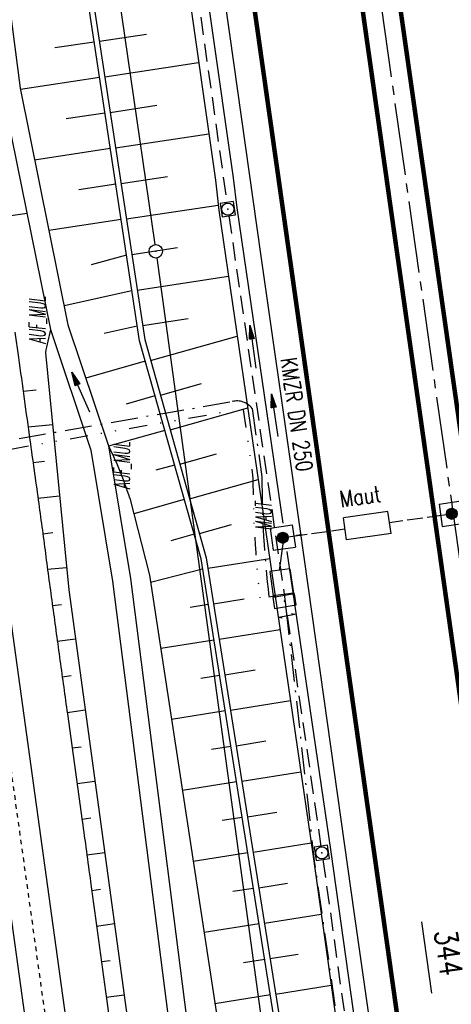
# Model space of a CAD drawing. Extents: x 446457 to 447032, y 444506 to 445688.
# Tile 34 of 83: x 446721 to 446769, y 444872 to 444982. Entities that reach past the tile are written whole.
import ezdxf
from ezdxf.enums import TextEntityAlignment as Align

# ---------------------------------------------------------------- set-up
doc = ezdxf.new("R2010")
doc.units = 0
doc.header["$LTSCALE"] = 2
doc.header["$MEASUREMENT"] = 0
for name, pattern in [('ACAD_ISO10W100W', [0.5, 0.25, -0.25]), ('ACHSE', [5.5, 4, -0.5, 0.5, -0.5]), ('AUSGEZOGEN', [0]), ('BAB-FM2', [2.6, 1.5, -0.5, 0.1, -0.5]), ('GESTRICH-X2', [1.5, 1, -0.5]), ('GETRENNTX3', [3.25, 1, -0.75, 0, -0.75, 0, -0.75])]:
    doc.linetypes.add(name, pattern=pattern)
doc.layers.get('0').update_dxf_attribs({"linetype": 'AUSGEZOGEN'})
for name, color, linetype in [('203-FLSTNR-BAB', 7, 'AUSGEZOGEN'), ('203-GRENZL-BAB', 7, 'AUSGEZOGEN'), ('203-GRENZP-BAB', 7, 'AUSGEZOGEN'), ('ACHSETOP', 250, 'ACHSE'), ('ANMERKUNG', 7, 'CONTINUOUS'), ('BAB_FM', 5, 'BAB-FM2'), ('BOESCHG', 250, 'AUSGEZOGEN'), ('DB-Bahnachse', 7, 'CONTINUOUS'), ('DB-Böschungen', 15, 'CONTINUOUS'), ('DB-Gleisachse', 7, 'CONTINUOUS'), ('FBRTOP', 250, 'AUSGEZOGEN'), ('GEBAEUDE', 7, 'AUSGEZOGEN'), ('KANAL', 7, 'GESTRICH-X2'), ('MULDE', 250, 'AUSGEZOGEN'), ('PFEIL', 7, 'CONTINUOUS'), ('PFEILTOP', 200, 'AUSGEZOGEN'), ('SB', 1, 'CONTINUOUS'), ('SCHSYMBOL', 200, 'AUSGEZOGEN'), ('SIGNATUR', 4, 'AUSGEZOGEN'), ('TELEKOM', 4, 'GETRENNTX3'), ('TEXTO', 4, 'CONTINUOUS')]:
    doc.layers.add(name, color=color, linetype=linetype)
doc.styles.add('ROMANS', font='romans.shx', dxfattribs={"width": 0.8})

# ---------------------------------------------------------------- blocks, each defined once
blk = doc.blocks.new('*X19')
at = {"color": 0}
for p, q in [((31.62, 172.34), (32.3, 173.02)), ((31.62, 172.4), (32.24, 173.02)), ((31.62, 172.48), (32.16, 173.02)), ((31.63, 172.56), (32.08, 173.01)), ((31.64, 172.28), (32.36, 173)), ((31.65, 172.22), (32.42, 172.99)), ((31.67, 172.17), (32.47, 172.97)), ((31.67, 172.67), (31.97, 172.97)), ((31.7, 172.13), (32.51, 172.94)), ((31.72, 172.08), (32.56, 172.92)), ((31.75, 172.04), (32.6, 172.89)), ((31.79, 172.01), (32.63, 172.85)), ((31.82, 171.97), (32.67, 172.82)), ((31.86, 171.94), (32.7, 172.78)), ((31.9, 171.91), (32.73, 172.74)), ((31.95, 171.89), (32.75, 172.69)), ((32, 171.86), (32.78, 172.64)), ((32.05, 171.85), (32.79, 172.59)), ((32.11, 171.83), (32.81, 172.53)), ((32.17, 171.82), (32.82, 172.47)), ((32.24, 171.82), (32.82, 172.4)), ((32.32, 171.83), (32.81, 172.32)), ((32.41, 171.86), (32.79, 172.23)), ((32.56, 171.93), (32.71, 172.09)), ((31.62, 153.45), (32.19, 154.02)), ((31.62, 153.38), (32.26, 154.02)), ((31.63, 153.53), (32.11, 154.01)), ((31.63, 153.32), (32.32, 154.01)), ((31.64, 153.26), (32.38, 154)), ((31.66, 153.63), (32.01, 153.98)), ((31.66, 153.21), (32.43, 153.98)), ((31.68, 153.16), (32.48, 153.96)), ((31.7, 153.11), (32.53, 153.94)), ((31.73, 153.07), (32.57, 153.91)), ((31.75, 153.79), (31.85, 153.89)), ((31.76, 153.03), (32.61, 153.88)), ((31.8, 153), (32.65, 153.84)), ((31.83, 152.96), (32.68, 153.81)), ((31.87, 152.93), (32.71, 153.77)), ((31.92, 152.9), (32.74, 153.72)), ((31.96, 152.88), (32.76, 153.68)), ((32.01, 152.86), (32.78, 153.63)), ((32.07, 152.84), (32.8, 153.57)), ((32.13, 152.83), (32.81, 153.51)), ((32.19, 152.82), (32.82, 153.45)), ((32.26, 152.82), (32.82, 153.38)), ((32.34, 152.84), (32.8, 153.3)), ((32.45, 152.87), (32.77, 153.19))]:
    blk.add_line(p, q, dxfattribs=at)
blk = doc.blocks.new('SCHILDBR')
for p, q in [((-1.25, 19), (-1.25, 21.5)), ((-1.25, 21.5), (1.25, 21.5)), ((1.25, 19), (1.25, 21.5)), ((-1.25, 19), (1.25, 19)), ((0, 17.5), (0, 19.65)), ((0, 15.25), (0, 17)), ((0, 13.25), (0, 14.75)), ((1.25, 13.25), (-1.25, 13.25)), ((-1.25, 13.25), (-1.25, 8.25)), ((1.25, 13.25), (1.25, 8.25)), ((1.25, 8.25), (-1.25, 8.25)), ((0, 6.75), (0, 8.25)), ((0, 4.5), (0, 6.25)), ((0, 1.85), (0, 4)), ((-1.25, 2.5), (1.25, 2.5)), ((-1.25, 0), (-1.25, 2.5)), ((1.25, 0), (1.25, 2.5)), ((-1.25, 0), (1.25, 0))]:
    blk.add_line(p, q)
for centre in [(0, 20.25), (0, 1.25)]:
    blk.add_circle(centre, 0.6)
blk.add_blockref('*X19', (-32.22, -152.17))
blk = doc.blocks.new('20')
blk.add_lwpolyline([(-0.75, -0.75), (0.75, -0.75), (0.75, 0.75), (-0.75, 0.75)], close=True)
blk.add_circle((0, 0), 0.676)
blk.add_point((0, 0))
blk = doc.blocks.new('PFEIL2')
at = {"color": 0}
for p, q in [((0.88, 0), (-2.4, -0.01)), ((0.88, -0.27), (0.88, 0.28)), ((0.88, 0.28), (2.43, 0.01)), ((0.91, 0.27), (0.88, 0.26)), ((0.97, 0.26), (0.88, 0.25)), ((1.02, 0.25), (0.88, 0.23)), ((1.07, 0.24), (0.88, 0.21)), ((1.13, 0.23), (0.88, 0.19)), ((1.18, 0.22), (0.88, 0.17)), ((1.24, 0.21), (0.88, 0.15)), ((1.29, 0.21), (0.88, 0.14)), ((1.34, 0.2), (0.88, 0.12)), ((1.4, 0.19), (0.88, 0.1)), ((1.45, 0.18), (0.88, 0.08)), ((1.51, 0.17), (0.88, 0.06)), ((1.56, 0.16), (0.88, 0.04)), ((1.61, 0.15), (0.88, 0.02)), ((1.67, 0.14), (0.88, 0.01)), ((1.72, 0.13), (0.88, -0.01)), ((1.78, 0.12), (0.88, -0.03)), ((1.83, 0.11), (0.88, -0.05)), ((1.88, 0.1), (0.88, -0.07)), ((1.94, 0.09), (0.88, -0.09)), ((2.05, 0.08), (0.88, -0.12)), ((1.99, 0.08), (0.88, -0.11)), ((2.1, 0.07), (0.88, -0.14)), ((2.15, 0.06), (0.88, -0.16)), ((2.21, 0.05), (0.88, -0.18)), ((2.26, 0.04), (0.88, -0.2)), ((2.32, 0.03), (0.88, -0.22)), ((2.37, 0.02), (0.88, -0.23)), ((2.42, 0.01), (0.88, -0.25)), ((2.43, 0.01), (0.88, -0.27))]:
    blk.add_line(p, q, dxfattribs=at)
blk = doc.blocks.new('GST')
at = {"color": 0}
blk.add_circle((0, 0), 0.75, dxfattribs=at)
blk.add_point((0, 0), dxfattribs=at)
blk = doc.blocks.new('SK')
for p, q in [((-1.35, 2.37), (1.38, 2.38)), ((-1.35, 2.38), (-0.78, 2.18)), ((-0.01, 0.87), (0, 2.37)), ((0.82, 2.58), (1.38, 2.38))]:
    blk.add_line(p, q)
blk.add_lwpolyline([(-1.76, -0.91), (1.74, -0.91), (1.74, 0.89), (-1.76, 0.89)], close=True)
blk.add_point((0, 0))

msp = doc.modelspace()

# ---------------------------------------------------------------- linework, layer by layer
at = {"layer": '203-FLSTNR-BAB'}
msp.add_line((446765.44, 444881.53), (446766.56, 444873.59), dxfattribs=at)
at = {"layer": '203-GRENZL-BAB', "flags": 128}
for points in [[(446702.1, 445188.59), (446735.76, 444956.92)], [(446735.97, 444955.44), (446760.98, 444773.12)]]:
    msp.add_lwpolyline(points, dxfattribs=at)
at = {"layer": 'ACHSETOP', "color": 0}
msp.add_lwpolyline([(446727.83, 445217.17), (446745.37, 445093.41), (446759.4, 444994.4), (446773.44, 444895.39), (446790.98, 444771.62), (446808.52, 444647.86), (446822.55, 444548.85), (446824.48, 444535.24)], dxfattribs=at)
at = {"layer": 'BAB_FM', "flags": 128}
for points in [[(446636.16, 444910.67), (446682.97, 444928.41), (446685.7, 444929.18), (446689.98, 444929.68), (446707.26, 444932.65), (446718.88, 444935.03), (446730.2, 444937.01), (446744.39, 444939.46)], [(446746.6, 444938.69), (446747.68, 444931.06)], [(446749.65, 444920.63), (446750.13, 444924.37), (446752.11, 444924.65)], [(446748.46, 444917.73), (446749.09, 444917.83)], [(446750.36, 444916.45), (446753.51, 444888.28), (446755.81, 444872.22), (446756.31, 444865.58), (446756.83, 444862.54), (446758.28, 444855.77), (446761.15, 444834.71), (446763.96, 444814.27)]]:
    msp.add_lwpolyline(points, dxfattribs=at)
at = {"layer": 'BAB_FM'}
for centre, radius, start, end in [((446744.89, 444937.35), 2.17, 38.1332, 103.394), ((446863.67, 444931.13), 115.99, 180.0347, 186.6311)]:
    msp.add_arc(centre, radius, start, end, dxfattribs=at)
at = {"layer": 'BOESCHG'}
for p, q in [((446729.01, 444979.47), (446724.64, 444978.81)), ((446729.6, 444979.55), (446734.84, 444980.35)), ((446730.2, 444975.6), (446740.64, 444977.18)), ((446729.61, 444975.52), (446720.8, 444974.18)), ((446730.8, 444971.64), (446736, 444972.43)), ((446730.21, 444971.56), (446725.9, 444970.91)), ((446731.4, 444967.69), (446741.77, 444969.26)), ((446730.81, 444967.61), (446722.39, 444966.33)), ((446732, 444963.73), (446737.17, 444964.52)), ((446731.41, 444963.65), (446727.29, 444963.03)), ((446732.6, 444959.78), (446742.83, 444961.33)), ((446732.01, 444959.7), (446723.97, 444958.48)), ((446733.2, 444955.83), (446738.29, 444956.6)), ((446732.61, 444955.74), (446728.69, 444954.69)), ((446733.8, 444951.87), (446743.96, 444953.41)), ((446733.21, 444951.79), (446725.66, 444950.12)), ((446733.81, 444947.83), (446730.13, 444947.01)), ((446734.4, 444947.92), (446739.47, 444948.68)), ((446735.29, 444944.02), (446744.94, 444946.75)), ((446734.7, 444943.94), (446728.08, 444942.07)), ((446736.38, 444940.17), (446740.95, 444941.46)), ((446735.78, 444940.09), (446732.57, 444939.18)), ((446737.46, 444936.32), (446746.1, 444938.76)), ((446736.87, 444936.24), (446730.62, 444934.48)), ((446738.55, 444932.47), (446742.62, 444933.62)), ((446737.96, 444932.39), (446735.89, 444931.81)), ((446739.64, 444928.63), (446747.27, 444930.78)), ((446739.04, 444928.54), (446733.44, 444926.96)), ((446740.72, 444924.78), (446744.29, 444925.78)), ((446740.13, 444924.69), (446737.53, 444923.96)), ((446741.67, 444920.9), (446748.55, 444921.99)), ((446741.08, 444920.81), (446735.29, 444919.32)), ((446742.3, 444916.95), (446745.72, 444917.49)), ((446741.71, 444916.86), (446739.68, 444916.54)), ((446742.93, 444913), (446749.71, 444914.07)), ((446742.34, 444912.91), (446736.42, 444911.97)), ((446743.56, 444909.04), (446746.92, 444909.58)), ((446742.97, 444908.96), (446740.87, 444908.63)), ((446744.19, 444905.09), (446750.86, 444906.16)), ((446743.6, 444905.01), (446737.63, 444904.06)), ((446744.82, 444901.14), (446748.13, 444901.67)), ((446744.22, 444901.06), (446742.07, 444900.72)), ((446745.44, 444897.19), (446752.02, 444898.24)), ((446744.85, 444897.11), (446738.84, 444896.15)), ((446745.48, 444893.16), (446743.26, 444892.81)), ((446746.07, 444893.24), (446749.34, 444893.76)), ((446746.7, 444889.29), (446753.18, 444890.32)), ((446746.11, 444889.21), (446740.04, 444888.25)), ((446746.74, 444885.26), (446744.46, 444884.9)), ((446747.33, 444885.34), (446750.53, 444885.85)), ((446747.96, 444881.39), (446754.29, 444882.4)), ((446747.36, 444881.31), (446741.25, 444880.34)), ((446748.58, 444877.44), (446751.72, 444877.94)), ((446747.99, 444877.36), (446745.65, 444876.99)), ((446749.21, 444873.49), (446755.4, 444874.48)), ((446748.62, 444873.41), (446742.46, 444872.43))]:
    msp.add_line(p, q, dxfattribs=at)
at = {"layer": 'BOESCHG', "flags": 128}
for points in [[(446767.8, 444741.96), (446761.3, 444780.01), (446754.64, 444829.31), (446748.97, 444871.2), (446740.91, 444921.93), (446734.05, 444946.22), (446727.55, 444989.1), (446719.19, 445047.38), (446712.21, 445097.06), (446706.99, 445134.19), (446698.31, 445195.32), (446688.72, 445263.03), (446681.82, 445311.41), (446673.94, 445366.96), (446668.61, 445404.57), (446661.95, 445451.27), (446656.59, 445490.29), (446648.46, 445549.52), (446644.65, 445577.55)], [(446645.24, 445577.63), (446649.06, 445549.6), (446657.19, 445490.37), (446662.54, 445451.36), (446669.2, 445404.66), (446674.53, 445367.05), (446682.41, 445311.5), (446689.31, 445263.11), (446698.9, 445195.41), (446707.58, 445134.27), (446712.81, 445097.15), (446719.79, 445047.46), (446728.14, 444989.19), (446734.64, 444946.35), (446741.49, 444922.06), (446749.56, 444871.29), (446755.24, 444829.39), (446762.09, 444780.13), (446768.59, 444742.09)], [(446723.59, 444944.87), (446726.2, 444918.51), (446750.78, 444738.27), (446752.58, 444730.26)]]:
    msp.add_lwpolyline(points, dxfattribs=at)
msp.add_lwpolyline([(446735.72, 445326.63, 0.001988), (446736.2, 445319.62, 0.009459), (446736.33, 445318.15, 0.001002), (446739.77, 445287.42, 0.005836), (446740.44, 445282.15, 0.000666), (446743.82, 445257.86, -0.000502), (446748.32, 445225.6, -0.000545), (446754.54, 445180.36, 0.000824), (446758.66, 445150.44, 0.004465), (446759.22, 445146.68, -0.000268), (446769.05, 445084.22, -0.004141), (446792.16, 444928.42, -0.00348), (446816.83, 444742.62)], format="xyb", dxfattribs=at)
at = {"layer": 'BOESCHG'}
msp.add_lwpolyline([(446732.99, 444928.7), (446735.17, 444920.14), (446762.6, 444740.65)], dxfattribs=at)
for centre, radius, start, end in [((446749.86, 444940.45), 26.64, 164.7452, 170.4454), ((446691.72, 444915.25), 43.41, 18.0584, 26.3875)]:
    msp.add_arc(centre, radius, start, end, dxfattribs=at)
at = {"layer": 'DB-Bahnachse', "linetype": 'ACAD_ISO10W100W'}
msp.add_line((446715.33, 444930.29), (446725.72, 444855.39), dxfattribs=at)
at = {"layer": 'DB-Böschungen'}
for p, q in [((446718.42, 444959.98), (446721.54, 444960.41)), ((446721.11, 444940.6), (446722.54, 444940.75)), ((446721.66, 444936.64), (446724.38, 444936.91)), ((446722.21, 444932.67), (446723.49, 444932.8)), ((446722.76, 444928.71), (446725.16, 444928.95)), ((446723.3, 444924.74), (446724.43, 444924.86)), ((446723.82, 444920.78), (446725.95, 444920.99)), ((446724.37, 444916.74), (446725.38, 444916.87)), ((446724.91, 444912.77), (446726.94, 444913.05)), ((446725.46, 444908.81), (446726.47, 444908.95)), ((446726.01, 444904.85), (446728.02, 444905.12)), ((446726.56, 444900.89), (446727.56, 444901.02)), ((446727.11, 444896.92), (446729.1, 444897.2)), ((446727.66, 444892.96), (446728.65, 444893.1)), ((446728.21, 444889), (446730.19, 444889.27)), ((446728.74, 444885.04), (446729.73, 444885.17)), ((446729.28, 444881.07), (446731.27, 444881.34)), ((446729.82, 444877.11), (446730.81, 444877.24)), ((446730.36, 444873.15), (446732.35, 444873.42))]:
    msp.add_line(p, q, dxfattribs=at)
msp.add_lwpolyline([(446720.2, 444947.16, 0), (446720.59, 444944.34, -0.000021), (446721.86, 444935.16, -0.000029), (446722.79, 444928.49, -0.002076), (446723.59, 444922.54, 0.002062), (446724.39, 444916.59, 0.000001), (446725.21, 444910.64, -0.000001), (446726.03, 444904.69), (446727.68, 444892.79, -0.000854), (446728.61, 444886, 0.000446), (446730.38, 444872.99, 0.000157), (446732.83, 444855.14, 0.000129), (446735.83, 444833.39, 0.000159), (446738.9, 444811.22, 0.000371), (446740.23, 444801.69, 0.000108), (446740.81, 444797.5, 0.000023), (446743.57, 444777.89, 0.000089), (446747.32, 444751.31, 0.000421), (446748.12, 444745.72, 0.00098), (446748.3, 444744.45, -0.000042), (446752.69, 444714.56, -0.000256), (446753.86, 444706.53, -0.000116), (446756.43, 444688.88)], format="xyb", dxfattribs=at)
at = {"layer": 'DB-Gleisachse', "linetype": 'Continuous'}
for p, q in [((446717.56, 444930.6), (446735.37, 444802.15)), ((446713.1, 444929.98), (446730.91, 444801.53))]:
    msp.add_line(p, q, dxfattribs=at)
at = {"layer": 'FBRTOP', "const_width": 0.5}
for points in [[(446727.61, 445203.66, 0.000005), (446731.55, 445175.83, 0.000006), (446734.44, 445155.44, 0.000005), (446738.34, 445127.87, 0.000006), (446741.35, 445106.67, 0.000262), (446744.9, 445081.67, -0.000165), (446748.46, 445056.66, -0.000317), (446752.37, 445028.97, 0.000384), (446755.61, 445006.07, 0.000054), (446757.26, 444994.45, -0.000066), (446758.92, 444982.82, -0.00003), (446762.61, 444956.82, -0.000033), (446765.93, 444933.46, -0.000136), (446769.38, 444909.08, 0.000143), (446772.83, 444884.71, 0.000117), (446776.4, 444859.65, -0.00009), (446779.96, 444834.59, -0.000035)], [(446741.69, 445219.14, -0.000001), (446752.97, 445139.57, -0.000002), (446759.23, 445095.37), (446773.27, 444996.36), (446787.3, 444897.35, -0.000001), (446796.07, 444835.47, 0.000001), (446804.84, 444773.59, 0.000003), (446813.61, 444711.71, -0.000002), (446822.38, 444649.83, -0.000001), (446829.4, 444600.32, 0.000001), (446836.41, 444550.82, 0.000001), (446838.34, 444537.21, -0.000003)], [(446713.97, 445215.21, -0.000001), (446725.24, 445135.65, -0.000002), (446731.51, 445091.44), (446745.54, 444992.43), (446759.58, 444893.42, -0.000001), (446768.35, 444831.54, 0.000001), (446777.12, 444769.66, 0.000003), (446785.89, 444707.78, -0.000002), (446794.66, 444645.9, -0.000001), (446801.68, 444596.39, 0.000001), (446808.69, 444546.89, 0.000001), (446810.62, 444533.28, -0.000003)], [(446807.84, 444637.9, 0.000003), (446809.64, 444625.26, 0.000005)]]:
    msp.add_lwpolyline(points, format="xyb", dxfattribs=at)
at = {"layer": 'FBRTOP', "const_width": 0.5, "flags": 128}
msp.add_lwpolyline([(446675.46, 445601.14, -0.000029), (446678.25, 445581.62, -0.000083), (446679.22, 445574.8), (446686.23, 445525.58, -0.000461), (446689.72, 445500.85, 0.000412), (446693.21, 445476.12, 0.000274), (446696.65, 445451.98, -0.000308), (446700.09, 445427.84, -0.000041), (446704.16, 445399.13, -0.000053), (446707.34, 445376.68, -0.000068), (446710.75, 445352.56, 0.000201), (446714.16, 445328.44, 0.000066), (446717.77, 445303.04, -0.000029), (446721.37, 445277.64, -0.000013), (446726.04, 445244.73, -0.000025), (446728.41, 445227.99, -0.000188), (446731.78, 445204.22, 0.000116), (446735.14, 445180.44, 0.000098), (446738.6, 445156.01, -0.000125), (446742.07, 445131.57, -0.00007), (446745.54, 445107, 0.000053), (446749.01, 445082.43, 0.000033), (446753.82, 445048.45, 0.00007), (446756.1, 445032.39, 0.000049), (446757.1, 445025.34, 0.000008), (446763.02, 444983.7, 0.000035), (446769.86, 444935.6, 0.000241), (446770.85, 444928.66, 0.000398), (446771.04, 444927.39, -0.000146), (446771.22, 444926.12, -0.001113), (446773.4, 444910.74, 0.00067), (446776.99, 444885.18), (446784.08, 444835.29, -0.000024), (446786.4, 444818.9, -0.000012), (446791.08, 444785.97)], format="xyb", dxfattribs=at)
at = {"layer": 'FBRTOP', "flags": 128}
for points in [[(446688.21, 445374.6), (446691.72, 445349.92), (446695.2, 445325.29), (446698.73, 445300.51), (446702.22, 445275.95), (446705.67, 445251.31), (446709.16, 445226.75), (446712.82, 445202.13), (446716.17, 445177.37), (446719.66, 445152.81), (446723.14, 445128.06), (446726.62, 445103.38), (446730.14, 445078.74), (446733.64, 445053.99), (446737.12, 445029.41), (446740.62, 445004.74), (446744.07, 444980.36), (446747.58, 444955.64), (446751.09, 444930.99)], [(446751.09, 444930.99), (446751.89, 444925.27), (446754.57, 444906.36), (446757.96, 444882.4), (446761.59, 444856.95), (446765.06, 444832.37), (446768.58, 444807.74), (446772.06, 444782.96), (446775.57, 444758.45), (446779.03, 444733.88), (446782.51, 444709.25), (446784.24, 444696.93), (446786.02, 444684.55), (446787.78, 444672.22), (446789.51, 444659.87), (446791.25, 444647.58), (446793, 444635.18), (446794.78, 444622.9), (446796.52, 444610.49), (446798.31, 444598.21), (446800.05, 444585.9), (446801.54, 444575.4), (446805.28, 444548.9), (446807.03, 444536.59), (446807.57, 444532.84)]]:
    msp.add_lwpolyline(points, dxfattribs=at)
at = {"layer": 'FBRTOP'}
msp.add_lwpolyline([(446744.66, 445219.56, -0.000001), (446755.94, 445140, -0.000002), (446762.2, 445095.79), (446776.24, 444996.78), (446790.27, 444897.77, -0.000001), (446799.04, 444835.89, 0.000001), (446807.81, 444774.01, 0.000003), (446816.58, 444712.13, -0.000002), (446825.35, 444650.25, -0.000001), (446832.37, 444600.74, 0.000001), (446839.38, 444551.24, 0.000001), (446841.31, 444537.63, -0.000003)], format="xyb", dxfattribs=at)
at = {"layer": 'GEBAEUDE'}
for p, q in [((446750.79, 444920.85), (446748.55, 444920.52)), ((446748.55, 444920.52), (446748.94, 444917.81)), ((446750.79, 444920.85), (446751.18, 444918.13)), ((446751.18, 444918.13), (446748.94, 444917.81))]:
    msp.add_line(p, q, dxfattribs=at)
at = {"layer": 'KANAL'}
for p, q in [((446733.75, 445032.75), (446743.78, 444961.62)), ((446744, 444960.12), (446754.25, 444889.94)), ((446754.47, 444888.47), (446764.41, 444817.37))]:
    msp.add_line(p, q, dxfattribs=at)
at = {"layer": 'MULDE', "flags": 128}
for points in [[(446632.76, 445584.79), (446633.61, 445574.92), (446665.24, 445365.13), (446698.14, 445133.14), (446718.79, 444974.01), (446724.16, 444947.46), (446728.66, 444934.05), (446731.07, 444919.46), (446754.11, 444738.7), (446755.21, 444731.31)], [(446634.75, 445584.96), (446635.6, 445575.16), (446667.22, 445365.42), (446700.12, 445133.41), (446720.77, 444974.34), (446726.09, 444947.98), (446730.61, 444934.54), (446733.05, 444919.74), (446756.09, 444738.98), (446757.19, 444731.61)]]:
    msp.add_lwpolyline(points, dxfattribs=at)
msp.add_lwpolyline([(446655.38, 445579.09), (446655.56, 445577.6), (446664.66, 445513.44, 0.000111), (446664.66, 445513.44), (446674.02, 445447.68), (446683.45, 445381.92), (446685.67, 445367.19), (446692.02, 445321.07), (446702.16, 445249.88), (446712.35, 445177.34), (446717.88, 445137.42), (446722.6, 445105.66), (446732.64, 445033.35), (446742.51, 444964.09), (446742.89, 444960.74), (446753.36, 444889.07), (446763.53, 444816.5), (446773.64, 444745.74), (446773.73, 444744.44)], format="xyb", dxfattribs=at)
at = {"layer": 'MULDE'}
for points in [[(446657.37, 445579.33), (446657.54, 445577.86), (446666.64, 445513.72), (446676, 445447.97), (446685.43, 445382.21), (446687.65, 445367.48), (446694, 445321.35), (446704.14, 445250.16), (446714.33, 445177.62), (446719.86, 445137.7), (446724.58, 445105.95), (446734.63, 445033.63), (446744.49, 444964.35), (446744.88, 444961), (446750, 444925.91)], [(446750.46, 444922.77), (446755.34, 444889.35), (446765.51, 444816.78), (446775.63, 444745.95), (446775.72, 444744.57)]]:
    msp.add_lwpolyline(points, dxfattribs=at)
at = {"layer": 'TELEKOM', "flags": 128}
for points in [[(446636.51, 444909.73), (446683.28, 444927.46), (446685.89, 444928.2), (446690.12, 444928.69), (446707.44, 444931.67), (446719.06, 444934.05), (446730.37, 444936.03), (446744.56, 444938.48)], [(446745.61, 444938.55), (446746.69, 444930.92)]]:
    msp.add_lwpolyline(points, dxfattribs=at)
at = {"layer": 'TELEKOM'}
msp.add_arc((446863.67, 444931.13), 116.99, 180.0347, 186.6311, dxfattribs=at)

# ---------------------------------------------------------------- block references
at = {"layer": '203-GRENZP-BAB', "rotation": 278.0670990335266}
msp.add_blockref('GST', (446735.87, 444956.18), dxfattribs=at)
at = {"layer": 'PFEIL', "rotation": 98.30770000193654}
msp.add_blockref('PFEIL2', (446749.11, 444937.92), dxfattribs=at)
at = {"layer": 'PFEILTOP'}
for p, rotation in [((446746.68, 444945.55), 97.69502812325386), ((446727.52, 444940.51), 114.1060389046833)]:
    msp.add_blockref('PFEIL2', p, dxfattribs=dict(at, rotation=rotation))
at = {"layer": 'SB', "rotation": 278.066980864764}
msp.add_blockref('SCHILDBR', (446748.76, 444924.13), dxfattribs=at)
at = {"layer": 'SCHSYMBOL', "rotation": 278.0671}
for p in [(446743.89, 444960.87), (446754.35, 444889.21)]:
    msp.add_blockref('20', p, dxfattribs=at)
at = {"layer": 'SIGNATUR', "xscale": 0.7, "yscale": 0.7, "zscale": 0.7, "rotation": 189.6596991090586}
msp.add_blockref('SK', (446750.19, 444917.23), dxfattribs=at)

# ---------------------------------------------------------------- texts
at = {"layer": '203-FLSTNR-BAB', "style": 'ROMANS', "width": 0.8}
msp.add_text('344', height=2.5, rotation=278.0445, dxfattribs=at).set_placement((446766.85, 444880.47))
at = {"layer": 'ANMERKUNG', "style": 'ROMANS', "oblique": 7, "width": 0.5}
for s, p in [('AUF_MUL', (446723.59, 444945.87)), ('AUF_MUL', (446732.99, 444929.7)), ('MAUT', (446748.76, 444925.13))]:
    msp.add_text(s, height=1.8, rotation=90, dxfattribs=at).set_placement(p)
at = {"layer": 'SB', "style": 'ROMANS', "width": 0.8}
msp.add_text('Maut', height=1.8, rotation=8.067, dxfattribs=at).set_placement((446756.49, 444927.68))
at = {"layer": 'TEXTO', "style": 'ROMANS', "width": 0.75}
msp.add_text('KMZR DN 250', height=1.8, rotation=278.3077, dxfattribs=at).set_placement((446750.66, 444937.9), align=Align.CENTER)

doc.saveas('drawing.dxf')
